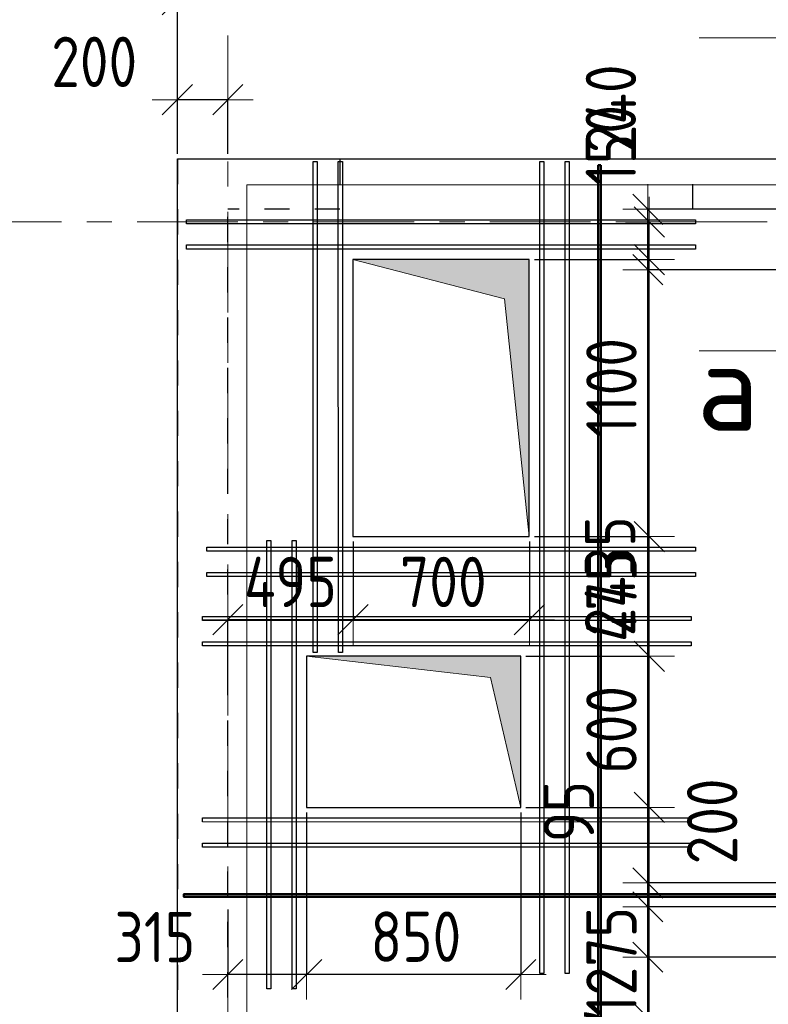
# Model space of a CAD drawing. Header units: metres. Extents: x -38 to 106, y -15 to 20.
# Tile 18 of 40: x 37.87 to 40.85, y 13.29 to 17.2. Entities that reach past the tile are written whole.
import ezdxf

# ---------------------------------------------------------------- set-up
doc = ezdxf.new("R2010")
doc.units = ezdxf.units.M
doc.header["$PDMODE"] = 65
for name, pattern in [('______11', [0.5, 0.4, -0.05, 0, -0.05]), ('______2', [0.0405, 0.03, -0.0105]), ('______5', [1.1, 0.8, -0.1, 0.1, -0.1])]:
    doc.linetypes.add(name, pattern=pattern)
doc.layers.add('XR$2$Макрос проема_ отверстия', color=7, linetype='Continuous', lineweight=13, true_color=0x2d2d2d)
doc.layers.add('XR$7$Стена_ бетон несущ.', color=7, linetype='Continuous', lineweight=70, true_color=0xb4b496)
for name, color, linetype, lineweight in [('XR$2$Перекрытие (1)', 7, 'Continuous', 35), ('XR$3$Осевая линия (1)', 7, '______5', 13), ('XR$3$Размерная линия (1)', 7, 'Continuous', 13), ('XR$4$STANDARD_1', 7, 'Continuous', 25), ('XR$4$Арм. стержнями нижней зоны', 180, 'Continuous', 35), ('XR$4$Арм.стержн. Доп. арматура', 180, 'Continuous', 35), ('XR$4$Общий слой (1)', 7, 'Continuous', 13), ('XR$4$Осевая линия (1)', 7, '______5', 13), ('XR$4$Перекрытие (1)', 7, 'Continuous', 35), ('XR$5$Осевая линия (1)', 7, '______5', 13), ('XR$5$Перекрытие (1)', 7, 'Continuous', 35), ('XR$5$Размерная линия (1)', 7, 'Continuous', 13)]:
    doc.layers.add(name, color=color, linetype=linetype, lineweight=lineweight)
doc.styles.add('ISOCPEUR', font='txt')
doc.dimstyles.new('DIMSTYLE_4', dxfattribs={"dimtxt": 0.2, "dimasz": 0.2, "dimexe": 0, "dimexo": 0, "dimgap": 0.1, "dimtad": 0, "dimdec": 0, "dimlfac": 1000, "dimrnd": 5, "dimzin": 12, "dimdsep": 46, "dimtxsty": 'ISOCPEUR', "dimblk1": 'ALL_ML_STRICH', "dimblk2": 'ALL_ML_STRICH', "dimsah": 1, "dimcen": 0, "dimclrd": 7, "dimclre": 256, "dimclrt": 7, "dimadec": 0, "dimazin": 0, "dimtfac": 1, "dimtdec": 0, "dimtix": 1, "dimtmove": 2, "dimatfit": 3, "dimfxl": 0, "dimtvp": 1.2, "dimtzin": 0, "dimlwd": 0, "dimlwe": -3, "dimarcsym": 0})
doc.dimstyles.new('DIMSTYLE_5', dxfattribs={"dimtxt": 0.2, "dimasz": 0.2, "dimexe": 0, "dimexo": 0, "dimgap": 0.1, "dimtad": 2, "dimdec": 0, "dimlfac": 1000, "dimrnd": 5, "dimzin": 12, "dimdsep": 46, "dimtxsty": 'ISOCPEUR', "dimblk1": 'ALL_ML_STRICH', "dimblk2": 'ALL_ML_STRICH', "dimsah": 1, "dimcen": 0, "dimclrd": 7, "dimclre": 256, "dimclrt": 7, "dimadec": 0, "dimazin": 0, "dimtfac": 1, "dimtdec": 0, "dimtix": 1, "dimtmove": 2, "dimatfit": 3, "dimfxl": 0, "dimtzin": 0, "dimlwd": 0, "dimlwe": -3, "dimarcsym": 0})
doc.dimstyles.new('DIMSTYLE_7', dxfattribs={"dimtxt": 0.2, "dimasz": 0.2, "dimexe": 0, "dimexo": 0, "dimgap": 0.1, "dimtad": 2, "dimdec": 0, "dimlfac": 1000, "dimrnd": 5, "dimzin": 12, "dimdsep": 46, "dimtxsty": 'ISOCPEUR', "dimblk1": 'ALL_ML_STRICH', "dimblk2": 'ALL_ML_STRICH', "dimsah": 1, "dimcen": 0, "dimclrd": 7, "dimclre": 256, "dimclrt": 7, "dimadec": 0, "dimazin": 0, "dimtfac": 1, "dimtdec": 0, "dimtix": 1, "dimtmove": 2, "dimatfit": 3, "dimfxl": 0, "dimtvp": 1.2, "dimtzin": 0, "dimlwd": 0, "dimlwe": -3, "dimarcsym": 0})

# ---------------------------------------------------------------- blocks, each defined once
blk = doc.blocks.new('Отображение проема', base_point=(-1.1579, -49.3094))
at = {"layer": 'XR$2$Макрос проема_ отверстия', "true_color": 0x000000, "transparency": 33554687}
blk.add_hatch(color=18, dxfattribs=at).paths.add_polyline_path([(-1.1579, -50.1094), (-1.0448, -49.4225), (-0.3579, -49.3094), (-1.1579, -49.3094)])
at = {"layer": 'XR$2$Макрос проема_ отверстия', "transparency": 33554687}
for p, q in [((-1.1579, -50.1094), (-1.1579, -49.3094)), ((-1.1579, -49.3094), (-0.3579, -49.3094)), ((-1.0448, -49.4225), (-0.3579, -49.3094)), ((-1.1579, -50.1094), (-1.0448, -49.4225))]:
    blk.add_line(p, q, dxfattribs=at)
blk = doc.blocks.new('ALL_ML_STRICH')
at = {"color": 0, "linetype": 'ByBlock', "lineweight": -2}
for p, q in [((0, -0.5), (0, 0.5)), ((-0.3, -0.3), (0.3, 0.3)), ((-1, 0), (0.5, 0))]:
    blk.add_line(p, q, dxfattribs=at)
blk = doc.blocks.new('*D44')
at = {"layer": 'DEFPOINTS', "color": 7, "linetype": 'Continuous', "lineweight": 13, "transparency": 33554687}
for p in [(45.85, 17.2823), (38.5, 16.65), (45.85, 16.65)]:
    blk.add_point(p, dxfattribs=at)
at = {"layer": 'XR$3$Размерная линия (1)', "color": 9, "linetype": 'Continuous', "lineweight": -2, "true_color": 0xc7c7c7, "transparency": 33554687}
for p, q in [((38.5, 16.67), (38.5, 17.2823)), ((45.85, 16.67), (45.85, 17.2823))]:
    blk.add_line(p, q, dxfattribs=at)
at = {"layer": 'XR$3$Размерная линия (1)', "color": 7, "linetype": 'Continuous', "lineweight": -2, "transparency": 33554687}
blk.add_line((45.85, 17.2823), (38.5, 17.2823), dxfattribs=at)
at = {"layer": 'XR$3$Размерная линия (1)', "color": 7, "linetype": 'Continuous', "lineweight": 13, "transparency": 33554687, "xscale": 0.2, "yscale": 0.2, "zscale": 0.2}
for p, rotation in [((38.5, 17.2823), 180), ((45.85, 17.2823), 360)]:
    blk.add_blockref('ALL_ML_STRICH', p, dxfattribs=dict(at, rotation=rotation))
at = {"layer": 'XR$3$Размерная линия (1)', "color": 7, "linetype": 'Continuous', "lineweight": 13, "transparency": 33554687, "insert": (42.1833, 17.4323), "char_height": 0.2, "width": 0.666667, "attachment_point": 5, "style": 'ISOCPEUR'}
blk.add_mtext('\\W0.83;\\A1;{7350}', dxfattribs=at)
blk = doc.blocks.new('*D45')
at = {"layer": 'DEFPOINTS', "color": 7, "linetype": 'Continuous', "lineweight": 13, "transparency": 33554687}
for p in [(38.7, 16.8853), (38.5, 16.65), (38.7, 16.65)]:
    blk.add_point(p, dxfattribs=at)
at = {"layer": 'XR$3$Размерная линия (1)', "color": 9, "linetype": 'Continuous', "lineweight": -2, "true_color": 0xc7c7c7, "transparency": 33554687}
for p, q in [((38.5, 16.67), (38.5, 16.8853)), ((38.7, 16.67), (38.7, 16.8853))]:
    blk.add_line(p, q, dxfattribs=at)
at = {"layer": 'XR$3$Размерная линия (1)', "color": 7, "linetype": 'Continuous', "lineweight": -2, "transparency": 33554687}
blk.add_line((38.7, 16.8853), (38.5, 16.8853), dxfattribs=at)
at = {"layer": 'XR$3$Размерная линия (1)', "color": 7, "linetype": 'Continuous', "lineweight": 13, "transparency": 33554687, "xscale": 0.2, "yscale": 0.2, "zscale": 0.2}
for p, rotation in [((38.5, 16.8853), 180), ((38.7, 16.8853), 360)]:
    blk.add_blockref('ALL_ML_STRICH', p, dxfattribs=dict(at, rotation=rotation))
at = {"layer": 'XR$3$Размерная линия (1)', "color": 7, "linetype": 'Continuous', "lineweight": 13, "transparency": 33554687, "insert": (38.1698, 17.0357), "char_height": 0.2, "width": 0.5, "attachment_point": 5, "style": 'ISOCPEUR'}
blk.add_mtext('\\W0.83;\\A1;{200}', dxfattribs=at)
blk = doc.blocks.new('*D47')
at = {"layer": 'DEFPOINTS', "color": 7, "linetype": 'Continuous', "lineweight": 13, "transparency": 33554687}
for p in [(39.8629, 14.075), (40.3042, 12.8), (40.3726, 12.8)]:
    blk.add_point(p, dxfattribs=at)
at = {"layer": 'XR$3$Размерная линия (1)', "color": 9, "linetype": 'Continuous', "lineweight": -2, "true_color": 0xc7c7c7, "transparency": 33554687}
for p, q in [((39.8829, 14.075), (40.3726, 14.075)), ((40.3242, 12.8), (40.3726, 12.8))]:
    blk.add_line(p, q, dxfattribs=at)
at = {"layer": 'XR$3$Размерная линия (1)', "color": 7, "linetype": 'Continuous', "lineweight": -2, "transparency": 33554687}
blk.add_line((40.3726, 12.8), (40.3726, 14.075), dxfattribs=at)
at = {"layer": 'XR$3$Размерная линия (1)', "color": 7, "linetype": 'Continuous', "lineweight": 13, "transparency": 33554687, "xscale": 0.2, "yscale": 0.2, "zscale": 0.2}
for p, rotation in [((40.3726, 14.075), 90), ((40.3726, 12.8), 270)]:
    blk.add_blockref('ALL_ML_STRICH', p, dxfattribs=dict(at, rotation=rotation))
at = {"layer": 'XR$3$Размерная линия (1)', "color": 7, "linetype": 'Continuous', "lineweight": 13, "transparency": 33554687, "insert": (40.2226, 13.4625), "char_height": 0.2, "width": 0.666667, "attachment_point": 5, "rotation": 90, "style": 'ISOCPEUR'}
blk.add_mtext('\\W0.83;\\A1;{1275}', dxfattribs=at)
blk = doc.blocks.new('*D48')
at = {"layer": 'DEFPOINTS', "color": 7, "linetype": 'Continuous', "lineweight": 13, "transparency": 33554687}
for p in [(39.8629, 14.675), (39.8629, 14.075), (40.3726, 14.075)]:
    blk.add_point(p, dxfattribs=at)
at = {"layer": 'XR$3$Размерная линия (1)', "color": 9, "linetype": 'Continuous', "lineweight": -2, "true_color": 0xc7c7c7, "transparency": 33554687}
for p, q in [((39.8829, 14.675), (40.3726, 14.675)), ((39.8829, 14.075), (40.3726, 14.075))]:
    blk.add_line(p, q, dxfattribs=at)
at = {"layer": 'XR$3$Размерная линия (1)', "color": 7, "linetype": 'Continuous', "lineweight": -2, "transparency": 33554687}
blk.add_line((40.3726, 14.075), (40.3726, 14.675), dxfattribs=at)
at = {"layer": 'XR$3$Размерная линия (1)', "color": 7, "linetype": 'Continuous', "lineweight": 13, "transparency": 33554687, "xscale": 0.2, "yscale": 0.2, "zscale": 0.2}
for p, rotation in [((40.3726, 14.675), 90), ((40.3726, 14.075), 270)]:
    blk.add_blockref('ALL_ML_STRICH', p, dxfattribs=dict(at, rotation=rotation))
at = {"layer": 'XR$3$Размерная линия (1)', "color": 7, "linetype": 'Continuous', "lineweight": 13, "transparency": 33554687, "insert": (40.2226, 14.3833), "char_height": 0.2, "width": 0.5, "attachment_point": 5, "rotation": 90, "style": 'ISOCPEUR'}
blk.add_mtext('\\W0.83;\\A1;{600}', dxfattribs=at)
blk = doc.blocks.new('*D49')
at = {"layer": 'DEFPOINTS', "color": 7, "linetype": 'Continuous', "lineweight": 13, "transparency": 33554687}
for p in [(39.897, 15.1504), (39.8629, 14.675), (40.3726, 14.675)]:
    blk.add_point(p, dxfattribs=at)
at = {"layer": 'XR$3$Размерная линия (1)', "color": 9, "linetype": 'Continuous', "lineweight": -2, "true_color": 0xc7c7c7, "transparency": 33554687}
for p, q in [((39.917, 15.1504), (40.3726, 15.1504)), ((39.8829, 14.675), (40.3726, 14.675))]:
    blk.add_line(p, q, dxfattribs=at)
at = {"layer": 'XR$3$Размерная линия (1)', "color": 7, "linetype": 'Continuous', "lineweight": -2, "transparency": 33554687}
blk.add_line((40.3726, 14.675), (40.3726, 15.1504), dxfattribs=at)
at = {"layer": 'XR$3$Размерная линия (1)', "color": 7, "linetype": 'Continuous', "lineweight": 13, "transparency": 33554687, "xscale": 0.2, "yscale": 0.2, "zscale": 0.2}
for p, rotation in [((40.3726, 15.1504), 90), ((40.3726, 14.675), 270)]:
    blk.add_blockref('ALL_ML_STRICH', p, dxfattribs=dict(at, rotation=rotation))
at = {"layer": 'XR$3$Размерная линия (1)', "color": 7, "linetype": 'Continuous', "lineweight": 13, "transparency": 33554687, "insert": (40.2226, 14.9127), "char_height": 0.2, "width": 0.5, "attachment_point": 5, "rotation": 90, "style": 'ISOCPEUR'}
blk.add_mtext('\\W0.83;\\A1;{475}', dxfattribs=at)
blk = doc.blocks.new('*D50')
at = {"layer": 'DEFPOINTS', "color": 7, "linetype": 'Continuous', "lineweight": 13, "transparency": 33554687}
for p in [(39.897, 16.2504), (39.897, 15.1504), (40.3726, 15.1504)]:
    blk.add_point(p, dxfattribs=at)
at = {"layer": 'XR$3$Размерная линия (1)', "color": 9, "linetype": 'Continuous', "lineweight": -2, "true_color": 0xc7c7c7, "transparency": 33554687}
for p, q in [((39.917, 16.2504), (40.3726, 16.2504)), ((39.917, 15.1504), (40.3726, 15.1504))]:
    blk.add_line(p, q, dxfattribs=at)
at = {"layer": 'XR$3$Размерная линия (1)', "color": 7, "linetype": 'Continuous', "lineweight": -2, "transparency": 33554687}
blk.add_line((40.3726, 15.1504), (40.3726, 16.2504), dxfattribs=at)
at = {"layer": 'XR$3$Размерная линия (1)', "color": 7, "linetype": 'Continuous', "lineweight": 13, "transparency": 33554687, "xscale": 0.2, "yscale": 0.2, "zscale": 0.2}
for p, rotation in [((40.3726, 16.2504), 90), ((40.3726, 15.1504), 270)]:
    blk.add_blockref('ALL_ML_STRICH', p, dxfattribs=dict(at, rotation=rotation))
at = {"layer": 'XR$3$Размерная линия (1)', "color": 7, "linetype": 'Continuous', "lineweight": 13, "transparency": 33554687, "insert": (40.2226, 15.7421), "char_height": 0.2, "width": 0.666667, "attachment_point": 5, "rotation": 90, "style": 'ISOCPEUR'}
blk.add_mtext('\\W0.83;\\A1;{1100}', dxfattribs=at)
blk = doc.blocks.new('*D51')
at = {"layer": 'DEFPOINTS', "color": 7, "linetype": 'Continuous', "lineweight": 13, "transparency": 33554687}
for p in [(40.2584, 16.4), (39.897, 16.2504), (40.3726, 16.2504)]:
    blk.add_point(p, dxfattribs=at)
at = {"layer": 'XR$3$Размерная линия (1)', "color": 9, "linetype": 'Continuous', "lineweight": -2, "true_color": 0xc7c7c7, "transparency": 33554687}
for p, q in [((40.2784, 16.4), (40.3726, 16.4)), ((39.917, 16.2504), (40.3726, 16.2504))]:
    blk.add_line(p, q, dxfattribs=at)
at = {"layer": 'XR$3$Размерная линия (1)', "color": 7, "linetype": 'Continuous', "lineweight": -2, "transparency": 33554687}
blk.add_line((40.3726, 16.2504), (40.3726, 16.4), dxfattribs=at)
at = {"layer": 'XR$3$Размерная линия (1)', "color": 7, "linetype": 'Continuous', "lineweight": 13, "transparency": 33554687, "xscale": 0.2, "yscale": 0.2, "zscale": 0.2}
for p, rotation in [((40.3726, 16.4), 90), ((40.3726, 16.2504), 270)]:
    blk.add_blockref('ALL_ML_STRICH', p, dxfattribs=dict(at, rotation=rotation))
at = {"layer": 'XR$3$Размерная линия (1)', "color": 7, "linetype": 'Continuous', "lineweight": 13, "transparency": 33554687, "insert": (40.22, 16.7055), "char_height": 0.2, "width": 0.5, "attachment_point": 5, "rotation": 90, "style": 'ISOCPEUR'}
blk.add_mtext('\\W0.83;\\A1;{150}', dxfattribs=at)
blk = doc.blocks.new('*D52')
at = {"layer": 'DEFPOINTS', "color": 7, "linetype": 'Continuous', "lineweight": 13, "transparency": 33554687}
for p in [(39.197, 15.1504), (39.897, 15.1504), (39.897, 14.8202)]:
    blk.add_point(p, dxfattribs=at)
at = {"layer": 'XR$3$Размерная линия (1)', "color": 9, "linetype": 'Continuous', "lineweight": -2, "true_color": 0xc7c7c7, "transparency": 33554687}
for p, q in [((39.197, 15.1304), (39.197, 14.8202)), ((39.897, 15.1304), (39.897, 14.8202))]:
    blk.add_line(p, q, dxfattribs=at)
at = {"layer": 'XR$3$Размерная линия (1)', "color": 7, "linetype": 'Continuous', "lineweight": -2, "transparency": 33554687}
blk.add_line((39.897, 14.8202), (39.197, 14.8202), dxfattribs=at)
at = {"layer": 'XR$3$Размерная линия (1)', "color": 7, "linetype": 'Continuous', "lineweight": 13, "transparency": 33554687, "xscale": 0.2, "yscale": 0.2, "zscale": 0.2}
for p, rotation in [((39.197, 14.8202), 180), ((39.897, 14.8202), 360)]:
    blk.add_blockref('ALL_ML_STRICH', p, dxfattribs=dict(at, rotation=rotation))
at = {"layer": 'XR$3$Размерная линия (1)', "color": 7, "linetype": 'Continuous', "lineweight": 13, "transparency": 33554687, "insert": (39.5553, 14.9702), "char_height": 0.2, "width": 0.5, "attachment_point": 5, "style": 'ISOCPEUR'}
blk.add_mtext('\\W0.83;\\A1;{700}', dxfattribs=at)
blk = doc.blocks.new('*D53')
at = {"layer": 'DEFPOINTS', "color": 7, "linetype": 'Continuous', "lineweight": 13, "transparency": 33554687}
for p in [(39.197, 15.1504), (39.197, 14.8202), (38.7, 14.5575)]:
    blk.add_point(p, dxfattribs=at)
at = {"layer": 'XR$3$Размерная линия (1)', "color": 9, "linetype": 'Continuous', "lineweight": -2, "true_color": 0xc7c7c7, "transparency": 33554687}
for p, q in [((39.197, 15.1304), (39.197, 14.8202)), ((38.7, 14.5775), (38.7, 14.8202))]:
    blk.add_line(p, q, dxfattribs=at)
at = {"layer": 'XR$3$Размерная линия (1)', "color": 7, "linetype": 'Continuous', "lineweight": -2, "transparency": 33554687}
blk.add_line((39.197, 14.8202), (38.7, 14.8202), dxfattribs=at)
at = {"layer": 'XR$3$Размерная линия (1)', "color": 7, "linetype": 'Continuous', "lineweight": 13, "transparency": 33554687, "xscale": 0.2, "yscale": 0.2, "zscale": 0.2}
for p, rotation in [((38.7, 14.8202), 180), ((39.197, 14.8202), 360)]:
    blk.add_blockref('ALL_ML_STRICH', p, dxfattribs=dict(at, rotation=rotation))
at = {"layer": 'XR$3$Размерная линия (1)', "color": 7, "linetype": 'Continuous', "lineweight": 13, "transparency": 33554687, "insert": (38.9485, 14.9702), "char_height": 0.2, "width": 0.5, "attachment_point": 5, "style": 'ISOCPEUR'}
blk.add_mtext('\\W0.83;\\A1;{495}', dxfattribs=at)
blk = doc.blocks.new('*D54')
at = {"layer": 'DEFPOINTS', "color": 7, "linetype": 'Continuous', "lineweight": 13, "transparency": 33554687}
for p in [(39.0129, 14.075), (39.8629, 14.075), (39.8629, 13.4115)]:
    blk.add_point(p, dxfattribs=at)
at = {"layer": 'XR$3$Размерная линия (1)', "color": 9, "linetype": 'Continuous', "lineweight": -2, "true_color": 0xc7c7c7, "transparency": 33554687}
for p, q in [((39.0129, 14.055), (39.0129, 13.4115)), ((39.8629, 14.055), (39.8629, 13.4115))]:
    blk.add_line(p, q, dxfattribs=at)
at = {"layer": 'XR$3$Размерная линия (1)', "color": 7, "linetype": 'Continuous', "lineweight": -2, "transparency": 33554687}
blk.add_line((39.8629, 13.4115), (39.0129, 13.4115), dxfattribs=at)
at = {"layer": 'XR$3$Размерная линия (1)', "color": 7, "linetype": 'Continuous', "lineweight": 13, "transparency": 33554687, "xscale": 0.2, "yscale": 0.2, "zscale": 0.2}
for p, rotation in [((39.0129, 13.4115), 180), ((39.8629, 13.4115), 360)]:
    blk.add_blockref('ALL_ML_STRICH', p, dxfattribs=dict(at, rotation=rotation))
at = {"layer": 'XR$3$Размерная линия (1)', "color": 7, "linetype": 'Continuous', "lineweight": 13, "transparency": 33554687, "insert": (39.4463, 13.5615), "char_height": 0.2, "width": 0.5, "attachment_point": 5, "style": 'ISOCPEUR'}
blk.add_mtext('\\W0.83;\\A1;{850}', dxfattribs=at)
blk = doc.blocks.new('*D55')
at = {"layer": 'DEFPOINTS', "color": 7, "linetype": 'Continuous', "lineweight": 13, "transparency": 33554687}
for p in [(39.0129, 14.075), (38.7, 13.6895), (39.0129, 13.4115)]:
    blk.add_point(p, dxfattribs=at)
at = {"layer": 'XR$3$Размерная линия (1)', "color": 9, "linetype": 'Continuous', "lineweight": -2, "true_color": 0xc7c7c7, "transparency": 33554687}
for p, q in [((39.0129, 14.055), (39.0129, 13.4115)), ((38.7, 13.6695), (38.7, 13.4115))]:
    blk.add_line(p, q, dxfattribs=at)
at = {"layer": 'XR$3$Размерная линия (1)', "color": 7, "linetype": 'Continuous', "lineweight": -2, "transparency": 33554687}
blk.add_line((39.0129, 13.4115), (38.7, 13.4115), dxfattribs=at)
at = {"layer": 'XR$3$Размерная линия (1)', "color": 7, "linetype": 'Continuous', "lineweight": 13, "transparency": 33554687, "xscale": 0.2, "yscale": 0.2, "zscale": 0.2}
for p, rotation in [((38.7, 13.4115), 180), ((39.0129, 13.4115), 360)]:
    blk.add_blockref('ALL_ML_STRICH', p, dxfattribs=dict(at, rotation=rotation))
at = {"layer": 'XR$3$Размерная линия (1)', "color": 7, "linetype": 'Continuous', "lineweight": 13, "transparency": 33554687, "insert": (38.4103, 13.56), "char_height": 0.2, "width": 0.5, "attachment_point": 5, "style": 'ISOCPEUR'}
blk.add_mtext('\\W0.83;\\A1;{315}', dxfattribs=at)
blk = doc.blocks.new('*D121')
at = {"layer": 'DEFPOINTS', "color": 7, "linetype": 'Continuous', "lineweight": 13, "transparency": 33554687}
for p in [(41.454, 13.24), (40.3671, 12.8), (40.5593, 12.8)]:
    blk.add_point(p, dxfattribs=at)
at = {"layer": 'XR$5$Размерная линия (1)', "color": 9, "linetype": 'Continuous', "lineweight": -2, "true_color": 0xc7c7c7, "transparency": 33554687}
for p, q in [((41.434, 13.24), (40.3671, 13.24)), ((40.5793, 12.8), (40.3671, 12.8))]:
    blk.add_line(p, q, dxfattribs=at)
at = {"layer": 'XR$5$Размерная линия (1)', "color": 7, "linetype": 'Continuous', "lineweight": -2, "transparency": 33554687}
blk.add_line((40.3671, 12.8), (40.3671, 13.24), dxfattribs=at)
at = {"layer": 'XR$5$Размерная линия (1)', "color": 7, "linetype": 'Continuous', "lineweight": 13, "transparency": 33554687, "xscale": 0.2, "yscale": 0.2, "zscale": 0.2}
for p, rotation in [((40.3671, 13.24), 90), ((40.3671, 12.8), 270)]:
    blk.add_blockref('ALL_ML_STRICH', p, dxfattribs=dict(at, rotation=rotation))
at = {"layer": 'XR$5$Размерная линия (1)', "color": 7, "linetype": 'Continuous', "lineweight": 13, "transparency": 33554687, "insert": (40.6256, 12.6651), "char_height": 0.2, "width": 0.5, "attachment_point": 5, "rotation": 90, "style": 'ISOCPEUR'}
blk.add_mtext('\\W0.83;\\A1;{440}', dxfattribs=at)
blk = doc.blocks.new('*D122')
at = {"layer": 'DEFPOINTS', "color": 7, "linetype": 'Continuous', "lineweight": 13, "transparency": 33554687}
for p in [(41.434, 13.48), (40.3671, 13.24), (41.454, 13.24)]:
    blk.add_point(p, dxfattribs=at)
at = {"layer": 'XR$5$Размерная линия (1)', "color": 9, "linetype": 'Continuous', "lineweight": -2, "true_color": 0xc7c7c7, "transparency": 33554687}
for p, q in [((41.414, 13.48), (40.3671, 13.48)), ((41.434, 13.24), (40.3671, 13.24))]:
    blk.add_line(p, q, dxfattribs=at)
at = {"layer": 'XR$5$Размерная линия (1)', "color": 7, "linetype": 'Continuous', "lineweight": -2, "transparency": 33554687}
blk.add_line((40.3671, 13.24), (40.3671, 13.48), dxfattribs=at)
at = {"layer": 'XR$5$Размерная линия (1)', "color": 7, "linetype": 'Continuous', "lineweight": 13, "transparency": 33554687, "xscale": 0.2, "yscale": 0.2, "zscale": 0.2}
for p, rotation in [((40.3671, 13.48), 90), ((40.3671, 13.24), 270)]:
    blk.add_blockref('ALL_ML_STRICH', p, dxfattribs=dict(at, rotation=rotation))
at = {"layer": 'XR$5$Размерная линия (1)', "color": 7, "linetype": 'Continuous', "lineweight": 13, "transparency": 33554687, "insert": (40.0974, 13.0985), "char_height": 0.2, "width": 0.5, "attachment_point": 5, "rotation": 90, "style": 'ISOCPEUR'}
blk.add_mtext('\\W0.83;\\A1;{240}', dxfattribs=at)
blk = doc.blocks.new('*D123')
at = {"layer": 'DEFPOINTS', "color": 7, "linetype": 'Continuous', "lineweight": 13, "transparency": 33554687}
for p in [(41.434, 13.68), (40.3671, 13.48), (41.434, 13.48)]:
    blk.add_point(p, dxfattribs=at)
at = {"layer": 'XR$5$Размерная линия (1)', "color": 9, "linetype": 'Continuous', "lineweight": -2, "true_color": 0xc7c7c7, "transparency": 33554687}
for p, q in [((41.414, 13.68), (40.3671, 13.68)), ((41.414, 13.48), (40.3671, 13.48))]:
    blk.add_line(p, q, dxfattribs=at)
at = {"layer": 'XR$5$Размерная линия (1)', "color": 7, "linetype": 'Continuous', "lineweight": -2, "transparency": 33554687}
blk.add_line((40.3671, 13.48), (40.3671, 13.68), dxfattribs=at)
at = {"layer": 'XR$5$Размерная линия (1)', "color": 7, "linetype": 'Continuous', "lineweight": 13, "transparency": 33554687, "xscale": 0.2, "yscale": 0.2, "zscale": 0.2}
for p, rotation in [((40.3671, 13.68), 90), ((40.3671, 13.48), 270)]:
    blk.add_blockref('ALL_ML_STRICH', p, dxfattribs=dict(at, rotation=rotation))
at = {"layer": 'XR$5$Размерная линия (1)', "color": 7, "linetype": 'Continuous', "lineweight": 13, "transparency": 33554687, "insert": (40.6223, 14.0193), "char_height": 0.2, "width": 0.5, "attachment_point": 5, "rotation": 90, "style": 'ISOCPEUR'}
blk.add_mtext('\\W0.83;\\A1;{200}', dxfattribs=at)
blk = doc.blocks.new('*D124')
at = {"layer": 'DEFPOINTS', "color": 7, "linetype": 'Continuous', "lineweight": 13, "transparency": 33554687}
for p in [(41.6542, 13.775), (40.3671, 13.68), (41.434, 13.68)]:
    blk.add_point(p, dxfattribs=at)
at = {"layer": 'XR$5$Размерная линия (1)', "color": 9, "linetype": 'Continuous', "lineweight": -2, "true_color": 0xc7c7c7, "transparency": 33554687}
for p, q in [((41.6342, 13.775), (40.3671, 13.775)), ((41.414, 13.68), (40.3671, 13.68))]:
    blk.add_line(p, q, dxfattribs=at)
at = {"layer": 'XR$5$Размерная линия (1)', "color": 7, "linetype": 'Continuous', "lineweight": -2, "transparency": 33554687}
blk.add_line((40.3671, 13.68), (40.3671, 13.775), dxfattribs=at)
at = {"layer": 'XR$5$Размерная линия (1)', "color": 7, "linetype": 'Continuous', "lineweight": 13, "transparency": 33554687, "xscale": 0.2, "yscale": 0.2, "zscale": 0.2}
for p, rotation in [((40.3671, 13.68), 270), ((40.3671, 13.775), 90)]:
    blk.add_blockref('ALL_ML_STRICH', p, dxfattribs=dict(at, rotation=rotation))
at = {"layer": 'XR$5$Размерная линия (1)', "color": 7, "linetype": 'Continuous', "lineweight": 13, "transparency": 33554687, "insert": (40.0536, 14.0579), "char_height": 0.2, "width": 0.333333, "attachment_point": 5, "rotation": 90, "style": 'ISOCPEUR'}
blk.add_mtext('\\W0.83;\\A1;{95}', dxfattribs=at)
blk = doc.blocks.new('*D125')
at = {"layer": 'DEFPOINTS', "color": 7, "linetype": 'Continuous', "lineweight": 13, "transparency": 33554687}
for p in [(41.4552, 16.21), (40.3671, 13.775), (41.6542, 13.775)]:
    blk.add_point(p, dxfattribs=at)
at = {"layer": 'XR$5$Размерная линия (1)', "color": 9, "linetype": 'Continuous', "lineweight": -2, "true_color": 0xc7c7c7, "transparency": 33554687}
for p, q in [((41.4352, 16.21), (40.3671, 16.21)), ((41.6342, 13.775), (40.3671, 13.775))]:
    blk.add_line(p, q, dxfattribs=at)
at = {"layer": 'XR$5$Размерная линия (1)', "color": 7, "linetype": 'Continuous', "lineweight": -2, "transparency": 33554687}
blk.add_line((40.3671, 13.775), (40.3671, 16.21), dxfattribs=at)
at = {"layer": 'XR$5$Размерная линия (1)', "color": 7, "linetype": 'Continuous', "lineweight": 13, "transparency": 33554687, "xscale": 0.2, "yscale": 0.2, "zscale": 0.2}
for p, rotation in [((40.3671, 16.21), 90), ((40.3671, 13.775), 270)]:
    blk.add_blockref('ALL_ML_STRICH', p, dxfattribs=dict(at, rotation=rotation))
at = {"layer": 'XR$5$Размерная линия (1)', "color": 7, "linetype": 'Continuous', "lineweight": 13, "transparency": 33554687, "insert": (40.2171, 14.9925), "char_height": 0.2, "width": 0.666667, "attachment_point": 5, "rotation": 90, "style": 'ISOCPEUR'}
blk.add_mtext('\\W0.83;\\A1;{2435}', dxfattribs=at)
blk = doc.blocks.new('*D126')
at = {"layer": 'DEFPOINTS', "color": 7, "linetype": 'Continuous', "lineweight": 13, "transparency": 33554687}
for p in [(41.3159, 16.45), (40.3671, 16.21), (41.4552, 16.21)]:
    blk.add_point(p, dxfattribs=at)
at = {"layer": 'XR$5$Размерная линия (1)', "color": 9, "linetype": 'Continuous', "lineweight": -2, "true_color": 0xc7c7c7, "transparency": 33554687}
for p, q in [((41.2959, 16.45), (40.3671, 16.45)), ((41.4352, 16.21), (40.3671, 16.21))]:
    blk.add_line(p, q, dxfattribs=at)
at = {"layer": 'XR$5$Размерная линия (1)', "color": 7, "linetype": 'Continuous', "lineweight": -2, "transparency": 33554687}
blk.add_line((40.3671, 16.21), (40.3671, 16.45), dxfattribs=at)
at = {"layer": 'XR$5$Размерная линия (1)', "color": 7, "linetype": 'Continuous', "lineweight": 13, "transparency": 33554687, "xscale": 0.2, "yscale": 0.2, "zscale": 0.2}
for p, rotation in [((40.3671, 16.45), 90), ((40.3671, 16.21), 270)]:
    blk.add_blockref('ALL_ML_STRICH', p, dxfattribs=dict(at, rotation=rotation))
at = {"layer": 'XR$5$Размерная линия (1)', "color": 7, "linetype": 'Continuous', "lineweight": 13, "transparency": 33554687, "insert": (40.2205, 16.8493), "char_height": 0.2, "width": 0.5, "attachment_point": 5, "rotation": 90, "style": 'ISOCPEUR'}
blk.add_mtext('\\W0.83;\\A1;{240}', dxfattribs=at)

msp = doc.modelspace()

# ---------------------------------------------------------------- linework, layer by layer
at = {"layer": 'XR$2$Перекрытие (1)', "color": 7, "linetype": 'Continuous', "lineweight": 13, "transparency": 33554687}
for p, q in [((38.5, 16.65), (38.5, 9)), ((45.85, 16.65), (38.5, 16.65)), ((39.8965, 16.2504), (39.1965, 16.2504)), ((39.1965, 16.2504), (39.1965, 15.1504)), ((39.8965, 15.1504), (39.8965, 16.2504)), ((39.1965, 15.1504), (39.8965, 15.1504)), ((39.8629, 14.675), (39.0129, 14.675)), ((39.0129, 14.675), (39.0129, 14.075)), ((39.8629, 14.075), (39.8629, 14.675)), ((39.0129, 14.075), (39.8629, 14.075))]:
    msp.add_line(p, q, dxfattribs=at)
at = {"layer": 'XR$3$Осевая линия (1)', "color": 253, "linetype": '______11', "lineweight": 13, "true_color": 0xa0a0a0, "transparency": 33554687}
for p, q in [((38.7, 8.34), (38.7, 18.62)), ((36.94, 16.4), (47.05, 16.4))]:
    msp.add_line(p, q, dxfattribs=at)
at = {"layer": 'XR$4$STANDARD_1', "color": 7, "linetype": 'Continuous', "lineweight": 13, "transparency": 33554687}
for p, q in [((41.0271, 17.1315), (40.5704, 17.1315)), ((41.0271, 15.8876), (40.5704, 15.8876))]:
    msp.add_line(p, q, dxfattribs=at)
at = {"layer": 'XR$4$Арм. стержнями нижней зоны', "color": 4, "linetype": 'Continuous', "lineweight": 50, "transparency": 33554687}
for points in [[(40.18, 16.625), (40.18, 9.025), (40.17, 9.025), (40.17, 16.625), (40.18, 16.625)], [(45.825, 13.72), (38.525, 13.72), (38.525, 13.73), (45.825, 13.73), (45.825, 13.72)]]:
    msp.add_lwpolyline(points, dxfattribs=at)
at = {"layer": 'XR$4$Арм.стержн. Доп. арматура', "color": 7, "linetype": 'Continuous', "lineweight": 25, "transparency": 33554687}
for points in [[(39.0386, 14.6904), (39.0385, 16.6405), (39.0545, 16.6405), (39.0546, 14.6904), (39.0386, 14.6904)], [(39.0386, 14.6904), (39.0385, 16.6405), (39.0545, 16.6405), (39.0546, 14.6904), (39.0386, 14.6904)], [(39.1386, 14.6904), (39.1385, 16.6405), (39.1545, 16.6405), (39.1546, 14.6904), (39.1386, 14.6904)], [(39.1386, 14.6904), (39.1385, 16.6405), (39.1545, 16.6405), (39.1546, 14.6904), (39.1386, 14.6904)], [(39.9385, 13.415), (39.9385, 16.6405), (39.9545, 16.6405), (39.9545, 13.415), (39.9385, 13.415)], [(39.9385, 13.415), (39.9385, 16.6405), (39.9545, 16.6405), (39.9545, 13.415), (39.9385, 13.415)], [(40.0385, 13.415), (40.0385, 16.6405), (40.0545, 16.6405), (40.0545, 13.415), (40.0385, 13.415)], [(40.0385, 13.415), (40.0385, 16.6405), (40.0545, 16.6405), (40.0545, 13.415), (40.0385, 13.415)], [(40.5566, 16.3924), (38.5365, 16.3924), (38.5365, 16.4084), (40.5566, 16.4084), (40.5566, 16.3924)], [(40.5566, 16.3924), (38.5365, 16.3924), (38.5365, 16.4084), (40.5566, 16.4084), (40.5566, 16.3924)], [(40.5566, 16.2924), (38.5365, 16.2924), (38.5365, 16.3084), (40.5566, 16.3084), (40.5566, 16.2924)], [(40.5566, 16.2924), (38.5365, 16.2924), (38.5365, 16.3084), (40.5566, 16.3084), (40.5566, 16.2924)], [(38.8549, 13.3549), (38.8549, 15.135), (38.8709, 15.135), (38.8709, 13.3549), (38.8549, 13.3549)], [(38.8549, 13.3549), (38.8549, 15.135), (38.8709, 15.135), (38.8709, 13.3549), (38.8549, 13.3549)], [(38.9549, 13.3549), (38.9549, 15.135), (38.9709, 15.135), (38.9709, 13.3549), (38.9549, 13.3549)], [(38.9549, 13.3549), (38.9549, 15.135), (38.9709, 15.135), (38.9709, 13.3549), (38.9549, 13.3549)], [(40.5566, 15.0924), (38.6165, 15.0924), (38.6165, 15.1084), (40.5566, 15.1084), (40.5566, 15.0924)], [(40.5566, 15.0924), (38.6165, 15.0924), (38.6165, 15.1084), (40.5566, 15.1084), (40.5566, 15.0924)], [(40.5566, 14.9924), (38.6165, 14.9924), (38.6165, 15.0084), (40.5566, 15.0084), (40.5566, 14.9924)], [(40.5566, 14.9924), (38.6165, 14.9924), (38.6165, 15.0084), (40.5566, 15.0084), (40.5566, 14.9924)], [(40.5393, 14.817), (38.5991, 14.8169), (38.5991, 14.8329), (40.5393, 14.833), (40.5393, 14.817)], [(40.5393, 14.817), (38.5991, 14.8169), (38.5991, 14.8329), (40.5393, 14.833), (40.5393, 14.817)], [(40.5393, 14.717), (38.5991, 14.7169), (38.5991, 14.7329), (40.5393, 14.733), (40.5393, 14.717)], [(40.5393, 14.717), (38.5991, 14.7169), (38.5991, 14.7329), (40.5393, 14.733), (40.5393, 14.717)], [(40.5393, 14.0169), (38.5991, 14.017), (38.5991, 14.033), (40.5393, 14.0329), (40.5393, 14.0169)], [(40.5393, 14.0169), (38.5991, 14.017), (38.5991, 14.033), (40.5393, 14.0329), (40.5393, 14.0169)], [(40.5393, 13.9169), (38.5991, 13.917), (38.5991, 13.933), (40.5393, 13.9329), (40.5393, 13.9169)], [(40.5393, 13.9169), (38.5991, 13.917), (38.5991, 13.933), (40.5393, 13.9329), (40.5393, 13.9169)]]:
    msp.add_lwpolyline(points, dxfattribs=at)
at = {"layer": 'XR$4$Общий слой (1)', "color": 7, "linetype": 'Continuous', "lineweight": 13, "transparency": 33554687}
msp.add_lwpolyline([(45.6956, 9.127), (45.6956, 16.547), (38.7756, 16.547), (38.7756, 9.117), (45.7456, 9.117)], dxfattribs=at)
at = {"layer": 'XR$4$Осевая линия (1)', "color": 253, "linetype": '______11', "lineweight": 13, "true_color": 0xa0a0a0, "transparency": 33554687}
for p, q in [((38.7, 8.34), (38.7, 18.62)), ((36.94, 16.4), (47.05, 16.4))]:
    msp.add_line(p, q, dxfattribs=at)
at = {"layer": 'XR$4$Перекрытие (1)', "color": 7, "linetype": 'Continuous', "lineweight": 25, "transparency": 33554687}
for p, q in [((38.5, 9), (38.5, 16.65)), ((38.5, 16.65), (45.85, 16.65)), ((39.1965, 16.2504), (39.1965, 15.1504)), ((39.8965, 16.2504), (39.1965, 16.2504)), ((39.8965, 15.1504), (39.8965, 16.2504)), ((39.1965, 15.1504), (39.8965, 15.1504)), ((39.0129, 14.675), (39.0129, 14.075)), ((39.8629, 14.675), (39.0129, 14.675)), ((39.8629, 14.075), (39.8629, 14.675)), ((39.0129, 14.075), (39.8629, 14.075))]:
    msp.add_line(p, q, dxfattribs=at)
at = {"layer": 'XR$5$Осевая линия (1)', "color": 253, "linetype": '______11', "lineweight": 13, "true_color": 0xa0a0a0, "transparency": 33554687}
for p, q in [((38.7, 8.34), (38.7, 18.62)), ((36.94, 16.4), (47.05, 16.4))]:
    msp.add_line(p, q, dxfattribs=at)
at = {"layer": 'XR$5$Перекрытие (1)', "color": 7, "linetype": 'Continuous', "lineweight": 25, "transparency": 33554687}
for p, q in [((38.5, 9), (38.5, 16.65)), ((38.5, 16.65), (45.85, 16.65)), ((39.1965, 16.2504), (39.1965, 15.1504)), ((39.8965, 16.2504), (39.1965, 16.2504)), ((39.8965, 15.1504), (39.8965, 16.2504)), ((39.1965, 15.1504), (39.8965, 15.1504)), ((39.0129, 14.675), (39.0129, 14.075)), ((39.8629, 14.675), (39.0129, 14.675)), ((39.8629, 14.075), (39.8629, 14.675)), ((39.0129, 14.075), (39.8629, 14.075))]:
    msp.add_line(p, q, dxfattribs=at)
at = {"layer": 'XR$7$Стена_ бетон несущ.', "color": 253, "linetype": '______2', "lineweight": -3, "true_color": 0xa0a0a0, "transparency": 33554687}
for p, q in [((38.5, 16.65), (38.5, 12.68)), ((38.7, 9.12), (38.7, 16.45)), ((39.145, 16.45), (38.7, 16.45))]:
    msp.add_line(p, q, dxfattribs=at)
for points in [[(38.5, 16.45), (38.5, 16.65), (39.145, 16.65), (39.145, 16.45)], [(40.545, 16.65), (43.65, 16.65), (43.65, 16.45), (43.05, 16.45)], [(40.8797, 16.45), (40.545, 16.45), (40.545, 16.65)]]:
    msp.add_lwpolyline(points, dxfattribs=at)

# ---------------------------------------------------------------- block references
at = {"layer": 'XR$2$Макрос проема_ отверстия', "transparency": 33554687}
for p, xscale, yscale in [((39.8965, 16.2504), -0.875, 1.375), ((39.8629, 14.675), -1.0625, 0.75)]:
    msp.add_blockref('Отображение проема', p, dxfattribs=dict(at, xscale=xscale, yscale=yscale))

# ---------------------------------------------------------------- texts
at = {"layer": 'XR$4$STANDARD_1', "color": 7, "linetype": 'Continuous', "lineweight": 13, "transparency": 33554687, "insert": (40.6849, 15.7454), "char_height": 0.35, "width": 0.42, "attachment_point": 5, "style": 'ISOCPEUR'}
msp.add_mtext('\\A1;{\\fISOCPEUR|i0|b0;\\H0.350000;\\W1.000000;\\C7;а}\\P', dxfattribs=at)

# ---------------------------------------------------------------- dimensions: what is measured, and where the dimension line sits
at = {"layer": 'XR$3$Размерная линия (1)', "color": 7, "linetype": 'Continuous', "lineweight": 13, "transparency": 33554687}
for base, p1, p2, angle, dimstyle, picture, middle in [((38.5, 17.2823), (45.85, 16.67), (38.5, 16.67), 180, 'DIMSTYLE_5', '*D44', (42.1833, 17.4323)), ((38.5, 16.8853), (38.7, 16.67), (38.5, 16.67), 180, 'DIMSTYLE_7', '*D45', (38.1698, 17.0357)), ((40.3726, 16.4), (39.917, 16.2504), (40.2784, 16.4), 90, 'DIMSTYLE_7', '*D51', (40.22, 16.7055)), ((40.3726, 16.2504), (39.917, 15.1504), (39.917, 16.2504), 90, 'DIMSTYLE_5', '*D50', (40.2226, 15.7421)), ((40.3726, 15.1504), (39.8829, 14.675), (39.917, 15.1504), 90, 'DIMSTYLE_7', '*D49', (40.2226, 14.9127)), ((38.7, 14.8202), (39.197, 15.1304), (38.7, 14.5775), 180, 'DIMSTYLE_7', '*D53', (38.9485, 14.9702)), ((39.197, 14.8202), (39.897, 15.1304), (39.197, 15.1304), 180, 'DIMSTYLE_5', '*D52', (39.5553, 14.9702)), ((40.3726, 14.675), (39.8829, 14.075), (39.8829, 14.675), 90, 'DIMSTYLE_5', '*D48', (40.2226, 14.3833)), ((40.3726, 14.075), (40.3242, 12.8), (39.8829, 14.075), 90, 'DIMSTYLE_5', '*D47', (40.2226, 13.4625)), ((38.7, 13.4115), (39.0129, 14.055), (38.7, 13.6695), 180, 'DIMSTYLE_7', '*D55', (38.4103, 13.56)), ((39.0129, 13.4115), (39.8629, 14.055), (39.0129, 14.055), 180, 'DIMSTYLE_5', '*D54', (39.4463, 13.5615))]:
    dim = msp.add_linear_dim(base=base, p1=p1, p2=p2, angle=angle, dimstyle=dimstyle, override={"dimpost": '<>', "dimclrd": 7, "dimclre": 9, "dimclrt": 7, "dimlwd": 0, "dimlwe": 65533}, dxfattribs=at)
    dim.commit()
    dim.dimension.update_dxf_attribs({"geometry": picture, "text_midpoint": middle, "dimtype": 160})
at = {"layer": 'XR$5$Размерная линия (1)', "color": 7, "linetype": 'Continuous', "lineweight": 13, "transparency": 33554687}
for base, p1, p2, dimstyle, picture, middle in [((40.3671, 16.45), (41.4352, 16.21), (41.2959, 16.45), 'DIMSTYLE_7', '*D126', (40.2205, 16.8493)), ((40.3671, 16.21), (41.6342, 13.775), (41.4352, 16.21), 'DIMSTYLE_5', '*D125', (40.2171, 14.9925)), ((40.3671, 13.68), (41.414, 13.48), (41.414, 13.68), 'DIMSTYLE_4', '*D123', (40.6223, 14.0193)), ((40.3671, 13.775), (41.414, 13.68), (41.6342, 13.775), 'DIMSTYLE_7', '*D124', (40.0536, 14.0579)), ((40.3671, 13.48), (41.434, 13.24), (41.414, 13.48), 'DIMSTYLE_7', '*D122', (40.0974, 13.0985)), ((40.3671, 13.24), (40.5793, 12.8), (41.434, 13.24), 'DIMSTYLE_4', '*D121', (40.6256, 12.6651))]:
    dim = msp.add_linear_dim(base=base, p1=p1, p2=p2, angle=90, dimstyle=dimstyle, override={"dimpost": '<>', "dimclrd": 7, "dimclre": 9, "dimclrt": 7, "dimlwd": 0, "dimlwe": 65533}, dxfattribs=at)
    dim.commit()
    dim.dimension.update_dxf_attribs({"geometry": picture, "text_midpoint": middle, "dimtype": 160})

doc.saveas('drawing.dxf')
